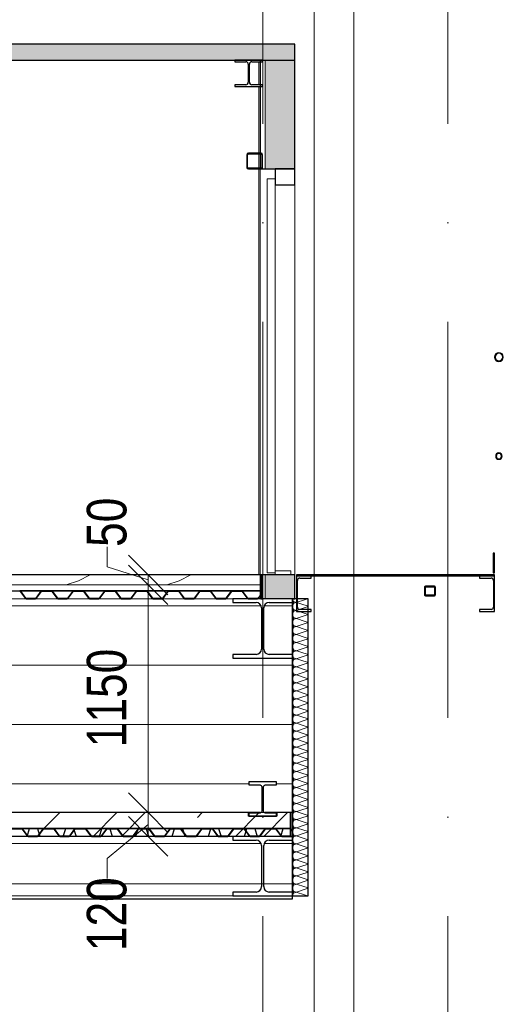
# Model space of a CAD drawing. Header units: millimetres. Extents: x 157133 to 260102, y -21587 to 34582.
# Tile 63 of 65: x 226511 to 228951, y 5832 to 10804. Entities that reach past the tile are written whole.
import ezdxf

# ---------------------------------------------------------------- set-up
doc = ezdxf.new("R2010")
doc.units = ezdxf.units.MM
for name, pattern in [('Osa', [2000, 1000, -500, 0, -500]), ('Čerchovaná 20mm', [3000, 2000, -500, 0, -500]), ('Čerchovaná 3mm', [500, 300, -100, 0, -100])]:
    doc.linetypes.add(name, pattern=pattern)
for name, color, linetype, lineweight in [('CA_DVERE25', 7, 'Continuous', 9), ('CA_DVERE_NEVHRA1', 3, 'Čerchovaná 3mm', 13), ('CA_KOTY', 3, 'Continuous', 9), ('CA_KOTY-100', 3, 'Continuous', 9), ('CA_OSY', 5, 'Osa', 9), ('CA_PODLAHA', 1, 'Continuous', 25), ('CA_PODLAHA25', 7, 'Continuous', 13), ('CA_POHHRA25', 7, 'Continuous', 13), ('CA_REZY', 1, 'Continuous', 25), ('CA_SRAFY', 9, 'Continuous', 25), ('CA_ZARIZPRED', 8, 'Continuous', 13)]:
    doc.layers.add(name, color=color, linetype=linetype, lineweight=lineweight)
doc.styles.add('Arial_4', font='arial.ttf', dxfattribs={"width": 0.8, "height": 200})
doc.dimstyles.new('HP_Přímá_-_2_mm_Ariel_1-100_vnitřní', dxfattribs={"dimscale": 304.8, "dimtxt": 204.05188, "dimasz": 0.656168, "dimexe": 0, "dimexo": 0.0625, "dimgap": 0.164042, "dimtad": 1, "dimdec": 0, "dimzin": 0, "dimdsep": 46, "dimtxsty": 'Arial_4', "dimblk1": 'OBLIQUE', "dimblk2": 'OBLIQUE', "dimsah": 1, "dimcen": 0.09, "dimazin": 0, "dimtfac": 1, "dimtdec": 4, "dimtix": 1, "dimtmove": 1, "dimatfit": 3, "dimfxl": 0, "dimfxlon": 1, "dimtvp": 1, "dimtolj": 1, "dimtzin": 0, "dimarcsym": 2})
doc.dimstyles.new('HP_Přímá_-_2_mm_Ariel_1-100_vnitřní_1', dxfattribs={"dimscale": 304.8, "dimtxt": 204.05188, "dimasz": 0.656168, "dimexe": 0, "dimexo": 0.0625, "dimgap": 0.164042, "dimtad": 1, "dimdec": 0, "dimzin": 0, "dimdsep": 46, "dimtxsty": 'Arial_4', "dimblk1": 'OBLIQUE', "dimblk2": 'OBLIQUE', "dimsah": 1, "dimcen": 0.09, "dimazin": 0, "dimtfac": 1, "dimtdec": 4, "dimtix": 1, "dimtmove": 0, "dimatfit": 3, "dimfxl": 0, "dimfxlon": 1, "dimtvp": 1, "dimtolj": 1, "dimtzin": 0, "dimarcsym": 2})

# ---------------------------------------------------------------- blocks, each defined once
blk = doc.blocks.new('Kulatý sloup - Průměr 200mm-1736527-Řez 3 - vestavek V7')
at = {"layer": 'CA_POHHRA25'}
for p, q in [((174030, 12835.3), (174030, 8000)), ((174230, 8000), (174230, 12835.3)), ((174030, 7995), (174030, 0)), ((174230, 0), (174230, 7995))]:
    blk.add_line(p, q, dxfattribs=at)
blk = doc.blocks.new('CZ-Dveře_otočné_jednokřídlé_OCZ - CZ-Dveře_otočné_jednokřídlé_900-2445559-Řez 3 - vestavek V7')
at = {"layer": 'CA_DVERE25', "lineweight": 25}
for p, q in [((173832.5, 10050), (173832.5, 9970)), ((173932.5, 10050), (173832.5, 10050)), ((173932.5, 9970), (173932.5, 10050)), ((173832.5, 9970), (173932.5, 9970))]:
    blk.add_line(p, q, dxfattribs=at)
at = {"layer": 'CA_DVERE25'}
for p, q in [((173792.5, 10000), (173792.5, 8010)), ((173832.5, 10000), (173792.5, 10000)), ((173832.5, 8010), (173832.5, 10000)), ((173932.5, 8000), (173932.5, 9970)), ((173792.5, 8010), (173832.5, 8010))]:
    blk.add_line(p, q, dxfattribs=at)
at = {"layer": 'CA_DVERE25', "lineweight": 13}
for p, q in [((173912.5, 8020), (173832.5, 8020)), ((173832.5, 8020), (173832.5, 8000)), ((173912.5, 8000), (173912.5, 8020)), ((173832.5, 8000), (173912.5, 8000))]:
    blk.add_line(p, q, dxfattribs=at)
blk = doc.blocks.new('ocelová kce final - 11542_003_OK-HALA_TaO-2_ET_AciS_2025-05-29_upr_dwg-2597525-Řez 3 - vestavek V7')
at = {"layer": 'CA_REZY'}
for p, q in [((173770, 10600), (173630, 10600)), ((173630, 10600), (173630, 10591.5)), ((173630, 10591.5), (173685.2, 10591.5)), ((173714.8, 10591.5), (173770, 10591.5)), ((173770, 10591.5), (173770, 10600)), ((173697.2, 10579.5), (173697.2, 10487.5)), ((173702.8, 10487.5), (173702.8, 10579.5)), ((173685.2, 10475.5), (173630, 10475.5)), ((173630, 10475.5), (173630, 10467)), ((173630, 10467), (173770, 10467)), ((173770, 10475.5), (173714.8, 10475.5)), ((173770, 10467), (173770, 10475.5)), ((173690, 10122), (173690, 10058)), ((173694, 10058), (173694, 10122)), ((173762, 10130), (173698, 10130)), ((173698, 10126), (173762, 10126)), ((173766, 10122), (173766, 10058)), ((173770, 10058), (173770, 10122)), ((173762, 10054), (173698, 10054)), ((173698, 10050), (173762, 10050)), ((174940, 8110), (174934, 8110)), ((174934, 8110), (174934, 8010)), ((174940, 8010), (174940, 8110)), ((174934, 8010), (174940, 8010)), ((173760, 8000), (161780, 8000)), ((173760, 7919), (173760, 8000)), ((173770, 8000), (173760, 8000)), ((173760, 8000), (173760, 7880)), ((173770, 7880), (173770, 8000)), ((173940, 8000), (173940, 7995)), ((174940, 8000), (173940, 8000)), ((174015, 7995), (173940, 7995)), ((173940, 7995), (173940, 7815)), ((173940, 7995), (174940, 7995)), ((173945.5, 7837.5), (173945.5, 7972.5)), ((173957.5, 7984.5), (174015, 7984.5)), ((174015, 7984.5), (174015, 7995)), ((174940, 7995), (174865, 7995)), ((174865, 7995), (174865, 7984.5)), ((174865, 7984.5), (174922.5, 7984.5)), ((174934.5, 7972.5), (174934.5, 7837.5)), ((174940, 7995), (174940, 8000)), ((174940, 7815), (174940, 7995)), ((161780, 7919), (173760, 7919)), ((172656.1, 7919), (172543.9, 7919)), ((172546.2, 7916.7), (172572.9, 7881.6)), ((172547.1, 7917.4), (172573.8, 7882.3)), ((172573.8, 7882.3), (172547.1, 7917.4)), ((172626.2, 7882.3), (172652.9, 7917.4)), ((172652.9, 7917.4), (172626.2, 7882.3)), ((172627.1, 7881.6), (172653.8, 7916.7)), ((172703.8, 7919), (172656.2, 7919)), ((172656.2, 7917.9), (172703.8, 7917.9)), ((172816.1, 7919), (172703.9, 7919)), ((172706.2, 7916.7), (172732.9, 7881.6)), ((172707.1, 7917.4), (172733.8, 7882.3)), ((172733.8, 7882.3), (172707.1, 7917.4)), ((172786.2, 7882.3), (172812.9, 7917.4)), ((172812.9, 7917.4), (172786.2, 7882.3)), ((172787.1, 7881.6), (172813.8, 7916.7)), ((172863.8, 7919), (172816.2, 7919)), ((172816.2, 7917.9), (172863.8, 7917.9)), ((172976.1, 7919), (172863.9, 7919)), ((172866.2, 7916.7), (172892.9, 7881.6)), ((172867.1, 7917.4), (172893.8, 7882.3)), ((172893.8, 7882.3), (172867.1, 7917.4)), ((172946.2, 7882.3), (172972.9, 7917.4)), ((172972.9, 7917.4), (172946.2, 7882.3)), ((172947.1, 7881.6), (172973.8, 7916.7)), ((173023.8, 7919), (172976.2, 7919)), ((172976.2, 7917.9), (173023.8, 7917.9)), ((173136.1, 7919), (173023.9, 7919)), ((173026.2, 7916.7), (173052.9, 7881.6)), ((173027.1, 7917.4), (173053.8, 7882.3)), ((173053.8, 7882.3), (173027.1, 7917.4)), ((173106.2, 7882.3), (173132.9, 7917.4)), ((173132.9, 7917.4), (173106.2, 7882.3)), ((173107.1, 7881.6), (173133.8, 7916.7)), ((173183.8, 7919), (173136.2, 7919)), ((173136.2, 7917.9), (173183.8, 7917.9)), ((173296.1, 7919), (173183.9, 7919)), ((173186.2, 7916.7), (173212.9, 7881.6)), ((173187.1, 7917.4), (173213.8, 7882.3)), ((173213.8, 7882.3), (173187.1, 7917.4)), ((173266.2, 7882.3), (173292.9, 7917.4)), ((173292.9, 7917.4), (173266.2, 7882.3)), ((173267.1, 7881.6), (173293.8, 7916.7)), ((173340, 7919), (173296.2, 7919)), ((173296.2, 7917.9), (173340, 7917.9)), ((173343.8, 7919), (173300, 7919)), ((173300, 7919), (173300, 7917.9)), ((173300, 7917.9), (173343.8, 7917.9)), ((173340, 7917.9), (173340, 7919)), ((173456.1, 7919), (173343.9, 7919)), ((173346.2, 7916.7), (173372.9, 7881.6)), ((173347.1, 7917.4), (173373.8, 7882.3)), ((173373.8, 7882.3), (173347.1, 7917.4)), ((173426.2, 7882.3), (173452.9, 7917.4)), ((173452.9, 7917.4), (173426.2, 7882.3)), ((173427.1, 7881.6), (173453.8, 7916.7)), ((173503.8, 7919), (173456.2, 7919)), ((173456.2, 7917.9), (173503.8, 7917.9)), ((173616.1, 7919), (173503.9, 7919)), ((173506.2, 7916.7), (173532.9, 7881.6)), ((173507.1, 7917.4), (173533.8, 7882.3)), ((173533.8, 7882.3), (173507.1, 7917.4)), ((173586.2, 7882.3), (173612.9, 7917.4)), ((173612.9, 7917.4), (173586.2, 7882.3)), ((173587.1, 7881.6), (173613.8, 7916.7)), ((173663.8, 7919), (173616.2, 7919)), ((173616.2, 7917.9), (173663.8, 7917.9)), ((173760, 7919), (173663.9, 7919)), ((173666.2, 7916.7), (173692.9, 7881.6)), ((173667.1, 7917.4), (173693.8, 7882.3)), ((173693.8, 7882.3), (173667.1, 7917.4)), ((173760, 7900.4), (173760, 7919)), ((174586.7, 7936), (174586.7, 7902)), ((174591.1, 7902), (174591.1, 7936)), ((174633.2, 7944), (174595.5, 7944)), ((174595.5, 7940), (174633.2, 7940)), ((174637.6, 7936), (174637.6, 7902)), ((174642.1, 7902), (174642.1, 7936)), ((172576.2, 7881.1), (172623.8, 7881.1)), ((172623.8, 7881.1), (172576.2, 7881.1)), ((172576.2, 7880), (172623.8, 7880)), ((172736.2, 7881.1), (172783.8, 7881.1)), ((172783.8, 7881.1), (172736.2, 7881.1)), ((172736.2, 7880), (172783.8, 7880)), ((172896.2, 7881.1), (172943.8, 7881.1)), ((172943.8, 7881.1), (172896.2, 7881.1)), ((172896.2, 7880), (172943.8, 7880)), ((173056.2, 7881.1), (173103.8, 7881.1)), ((173103.8, 7881.1), (173056.2, 7881.1)), ((173056.2, 7880), (173103.8, 7880)), ((173216.2, 7881.1), (173263.8, 7881.1)), ((173263.8, 7881.1), (173216.2, 7881.1)), ((173216.2, 7880), (173263.8, 7880)), ((173376.2, 7881.1), (173423.8, 7881.1)), ((173423.8, 7881.1), (173376.2, 7881.1)), ((173376.2, 7880), (173423.8, 7880)), ((173536.2, 7881.1), (173583.8, 7881.1)), ((173583.8, 7881.1), (173536.2, 7881.1)), ((173536.2, 7880), (173583.8, 7880)), ((173920, 7880), (173620, 7880)), ((173620, 7880), (173620, 7861)), ((173620, 7861), (173737.5, 7861)), ((173696.2, 7881.1), (173743.8, 7881.1)), ((173743.8, 7881.1), (173696.2, 7881.1)), ((173696.2, 7880), (173743.8, 7880)), ((173746.2, 7882.3), (173760, 7900.4)), ((173760, 7900.4), (173746.2, 7882.3)), ((173747.1, 7881.6), (173760, 7898.6)), ((173760, 7898.6), (173760, 7900.4)), ((173760, 7880), (173770, 7880)), ((173802.5, 7861), (173920, 7861)), ((173920, 7861), (173920, 7880)), ((174633.2, 7898), (174595.5, 7898)), ((174595.5, 7894), (174633.2, 7894)), ((173764.5, 7834), (173764.5, 7626)), ((173775.5, 7626), (173775.5, 7834)), ((173940, 7815), (174015, 7815)), ((174015, 7825.5), (173957.5, 7825.5)), ((174015, 7815), (174015, 7825.5)), ((174922.5, 7825.5), (174865, 7825.5)), ((174865, 7825.5), (174865, 7815)), ((174865, 7815), (174940, 7815)), ((173737.5, 7599), (173620, 7599)), ((173620, 7599), (173620, 7580)), ((173620, 7580), (173920, 7580)), ((173920, 7599), (173802.5, 7599)), ((173920, 7580), (173920, 7599)), ((173840, 6954.5), (173700, 6954.5)), ((173700, 6954.5), (173700, 6939.7)), ((173700, 6939.7), (173754.5, 6939.7)), ((173766.5, 6925), (173766.5, 6811.9)), ((173773.5, 6811.9), (173773.5, 6925)), ((173785.5, 6939.7), (173840, 6939.7)), ((173840, 6939.7), (173840, 6954.5)), ((173759.7, 6800), (167780.3, 6800)), ((173699, 6781.2), (173699, 6798.4)), ((173699, 6798.4), (173754.5, 6798.4)), ((173841, 6781.2), (173699, 6781.2)), ((173754.5, 6797.2), (173700, 6797.2)), ((173700, 6797.2), (173700, 6782.4)), ((173700, 6782.4), (173840, 6782.4)), ((173910, 6800), (173780.3, 6800)), ((173785.5, 6798.4), (173841, 6798.4)), ((173840, 6797.2), (173785.5, 6797.2)), ((173840, 6782.4), (173840, 6797.2)), ((173841, 6798.4), (173841, 6781.2)), ((173910, 6800), (173910, 6680)), ((173920, 6800), (173910, 6800)), ((173910, 6719), (173910, 6800)), ((173920, 6680), (173920, 6800)), ((161630, 6719), (173910, 6719)), ((172553.8, 6719), (172506.2, 6719)), ((172506.2, 6717.9), (172553.8, 6717.9)), ((172666.1, 6719), (172553.9, 6719)), ((172556.2, 6716.7), (172582.9, 6681.6)), ((172557.1, 6717.4), (172583.8, 6682.3)), ((172583.8, 6682.3), (172557.1, 6717.4)), ((172636.2, 6682.3), (172662.9, 6717.4)), ((172662.9, 6717.4), (172636.2, 6682.3)), ((172637.1, 6681.6), (172663.8, 6716.7)), ((172713.8, 6719), (172666.2, 6719)), ((172666.2, 6717.9), (172713.8, 6717.9)), ((172826.1, 6719), (172713.9, 6719)), ((172716.2, 6716.7), (172742.9, 6681.6)), ((172717.1, 6717.4), (172743.8, 6682.3)), ((172743.8, 6682.3), (172717.1, 6717.4)), ((172796.2, 6682.3), (172822.9, 6717.4)), ((172822.9, 6717.4), (172796.2, 6682.3)), ((172797.1, 6681.6), (172823.8, 6716.7)), ((172873.8, 6719), (172826.2, 6719)), ((172826.2, 6717.9), (172873.8, 6717.9)), ((172986.1, 6719), (172873.9, 6719)), ((172876.2, 6716.7), (172902.9, 6681.6)), ((172877.1, 6717.4), (172903.8, 6682.3)), ((172903.8, 6682.3), (172877.1, 6717.4)), ((172956.2, 6682.3), (172982.9, 6717.4)), ((172982.9, 6717.4), (172956.2, 6682.3)), ((172957.1, 6681.6), (172983.8, 6716.7)), ((173033.8, 6719), (172986.2, 6719)), ((172986.2, 6717.9), (173033.8, 6717.9)), ((173146.1, 6719), (173033.9, 6719)), ((173036.2, 6716.7), (173062.9, 6681.6)), ((173037.1, 6717.4), (173063.8, 6682.3)), ((173063.8, 6682.3), (173037.1, 6717.4)), ((173116.2, 6682.3), (173142.9, 6717.4)), ((173142.9, 6717.4), (173116.2, 6682.3)), ((173117.1, 6681.6), (173143.8, 6716.7)), ((173190, 6719), (173146.2, 6719)), ((173146.2, 6717.9), (173190, 6717.9)), ((173193.8, 6719), (173150, 6719)), ((173150, 6719), (173150, 6717.9)), ((173150, 6717.9), (173193.8, 6717.9)), ((173190, 6717.9), (173190, 6719)), ((173306.1, 6719), (173193.9, 6719)), ((173196.2, 6716.7), (173222.9, 6681.6)), ((173197.1, 6717.4), (173223.8, 6682.3)), ((173223.8, 6682.3), (173197.1, 6717.4)), ((173276.2, 6682.3), (173302.9, 6717.4)), ((173302.9, 6717.4), (173276.2, 6682.3)), ((173277.1, 6681.6), (173303.8, 6716.7)), ((173353.8, 6719), (173306.2, 6719)), ((173306.2, 6717.9), (173353.8, 6717.9)), ((173466.1, 6719), (173353.9, 6719)), ((173356.2, 6716.7), (173382.9, 6681.6)), ((173357.1, 6717.4), (173383.8, 6682.3)), ((173383.8, 6682.3), (173357.1, 6717.4)), ((173436.2, 6682.3), (173462.9, 6717.4)), ((173462.9, 6717.4), (173436.2, 6682.3)), ((173437.1, 6681.6), (173463.8, 6716.7)), ((173513.8, 6719), (173466.2, 6719)), ((173466.2, 6717.9), (173513.8, 6717.9)), ((173626.1, 6719), (173513.9, 6719)), ((173516.2, 6716.7), (173542.9, 6681.6)), ((173517.1, 6717.4), (173543.8, 6682.3)), ((173543.8, 6682.3), (173517.1, 6717.4)), ((173596.2, 6682.3), (173622.9, 6717.4)), ((173622.9, 6717.4), (173596.2, 6682.3)), ((173597.1, 6681.6), (173623.8, 6716.7)), ((173673.8, 6719), (173626.2, 6719)), ((173626.2, 6717.9), (173673.8, 6717.9)), ((173786.1, 6719), (173673.9, 6719)), ((173676.2, 6716.7), (173702.9, 6681.6)), ((173677.1, 6717.4), (173703.8, 6682.3)), ((173703.8, 6682.3), (173677.1, 6717.4)), ((173756.2, 6682.3), (173782.9, 6717.4)), ((173782.9, 6717.4), (173756.2, 6682.3)), ((173757.1, 6681.6), (173783.8, 6716.7)), ((173833.8, 6719), (173786.2, 6719)), ((173786.2, 6717.9), (173833.8, 6717.9)), ((173910, 6719), (173833.9, 6719)), ((173836.2, 6716.7), (173862.9, 6681.6)), ((173837.1, 6717.4), (173863.8, 6682.3)), ((173863.8, 6682.3), (173837.1, 6717.4)), ((173910, 6681.1), (173910, 6719)), ((172586.2, 6681.1), (172633.8, 6681.1)), ((172633.8, 6681.1), (172586.2, 6681.1)), ((172586.2, 6680), (172633.8, 6680)), ((172746.2, 6681.1), (172793.8, 6681.1)), ((172793.8, 6681.1), (172746.2, 6681.1)), ((172746.2, 6680), (172793.8, 6680)), ((172906.2, 6681.1), (172953.8, 6681.1)), ((172953.8, 6681.1), (172906.2, 6681.1)), ((172906.2, 6680), (172953.8, 6680)), ((173066.2, 6681.1), (173113.8, 6681.1)), ((173113.8, 6681.1), (173066.2, 6681.1)), ((173066.2, 6680), (173113.8, 6680)), ((173226.2, 6681.1), (173273.8, 6681.1)), ((173273.8, 6681.1), (173226.2, 6681.1)), ((173226.2, 6680), (173273.8, 6680)), ((173386.2, 6681.1), (173433.8, 6681.1)), ((173433.8, 6681.1), (173386.2, 6681.1)), ((173386.2, 6680), (173433.8, 6680)), ((173546.2, 6681.1), (173593.8, 6681.1)), ((173593.8, 6681.1), (173546.2, 6681.1)), ((173546.2, 6680), (173593.8, 6680)), ((173920, 6680), (173620, 6680)), ((173620, 6680), (173620, 6661)), ((173706.2, 6681.1), (173753.8, 6681.1)), ((173753.8, 6681.1), (173706.2, 6681.1)), ((173706.2, 6680), (173753.8, 6680)), ((173866.2, 6681.1), (173910, 6681.1)), ((173910, 6681.1), (173866.2, 6681.1)), ((173866.2, 6680), (173910, 6680)), ((173910, 6680), (173910, 6681.1)), ((173910, 6680), (173920, 6680)), ((173920, 6661), (173920, 6680)), ((173620, 6661), (173737.5, 6661)), ((173764.5, 6634), (173764.5, 6426)), ((173775.5, 6426), (173775.5, 6634)), ((173802.5, 6661), (173920, 6661)), ((173620, 6399), (173620, 6380)), ((173737.5, 6399), (173620, 6399)), ((173620, 6380), (173920, 6380)), ((173920, 6399), (173802.5, 6399)), ((173920, 6380), (173920, 6399))]:
    blk.add_line(p, q, dxfattribs=at)
at = {"layer": 'CA_REZY', "flags": 128}
for points in [[(174595.5, 7944), (174593.6, 7943.8), (174591.7, 7943.2), (174590, 7942.3), (174588.6, 7941), (174587.6, 7939.5), (174586.9, 7937.8), (174586.7, 7936)], [(174591.1, 7936), (174591.2, 7936.9), (174591.5, 7937.7), (174592.1, 7938.5), (174592.8, 7939.1), (174593.6, 7939.6), (174594.6, 7939.9), (174595.5, 7940)], [(174642.1, 7936), (174641.8, 7937.8), (174641.2, 7939.5), (174640.1, 7941), (174638.7, 7942.3), (174637, 7943.2), (174635.2, 7943.8), (174633.2, 7944)], [(174633.2, 7940), (174634.2, 7939.9), (174635.1, 7939.6), (174636, 7939.1), (174636.7, 7938.5), (174637.2, 7937.7), (174637.5, 7936.9), (174637.6, 7936)], [(174586.7, 7902), (174586.9, 7900.2), (174587.6, 7898.5), (174588.6, 7897), (174590, 7895.7), (174591.7, 7894.8), (174593.6, 7894.2), (174595.5, 7894)], [(174595.5, 7898), (174594.6, 7898.1), (174593.6, 7898.4), (174592.8, 7898.9), (174592.1, 7899.5), (174591.5, 7900.3), (174591.2, 7901.1), (174591.1, 7902)], [(174637.6, 7902), (174637.5, 7901.1), (174637.2, 7900.3), (174636.7, 7899.5), (174636, 7898.9), (174635.1, 7898.4), (174634.2, 7898.1), (174633.2, 7898)], [(174633.2, 7894), (174635.2, 7894.2), (174637, 7894.8), (174638.7, 7895.7), (174640.1, 7897), (174641.2, 7898.5), (174641.8, 7900.2), (174642.1, 7902)], [(173754.5, 6939.7), (173757.2, 6939.4), (173759.7, 6938.3), (173762, 6936.5), (173763.9, 6934.2), (173765.3, 6931.4), (173766.2, 6928.3), (173766.5, 6925)], [(173773.5, 6925), (173773.8, 6928.3), (173774.7, 6931.4), (173776.1, 6934.2), (173778, 6936.5), (173780.3, 6938.3), (173782.8, 6939.4), (173785.5, 6939.7)], [(173766.5, 6811.9), (173766.2, 6808.6), (173765.3, 6805.5), (173763.9, 6802.7), (173762, 6800.4), (173759.7, 6798.6), (173757.2, 6797.5), (173754.5, 6797.2)], [(173785.5, 6797.2), (173782.8, 6797.5), (173780.3, 6798.6), (173778, 6800.4), (173776.1, 6802.7), (173774.7, 6805.5), (173773.8, 6808.6), (173773.5, 6811.9)], [(173754.5, 6798.4), (173756.3, 6798.6), (173758, 6799.1), (173759.7, 6800)], [(173780.3, 6800), (173782, 6799.1), (173783.7, 6798.6), (173785.5, 6798.4)]]:
    blk.add_lwpolyline(points, dxfattribs=at)
at = {"layer": 'CA_REZY'}
for centre, radius, start, end in [((173685.2, 10579.5), 12, 0, 90), ((173714.8, 10579.5), 12, 90, 180), ((173685.2, 10487.5), 12, 270, 0), ((173714.8, 10487.5), 12, 180, 270), ((173698, 10122), 8, 90, 180), ((173698, 10122), 4, 90, 180), ((173762, 10122), 8, 0, 90), ((173762, 10122), 4, 0, 90), ((173698, 10058), 8, 180, 270), ((173698, 10058), 4, 180, 270), ((173762, 10058), 4, 270, 0), ((173762, 10058), 8, 270, 0), ((174962.3, 9100), 22.2, 90, 270), ((174962.3, 9100), 19.4, 90, 270), ((174962.3, 9100), 22.2, 270, 90), ((174962.3, 9100), 19.3, 270, 90), ((174962.3, 8600), 16, 0, 180), ((174962.3, 8600), 14, 0, 180), ((174962.3, 8600), 16, 180, 0), ((174962.3, 8600), 14, 180, 0), ((173957.5, 7972.5), 12, 90, 180), ((174922.5, 7972.5), 12, 0, 90), ((172543.8, 7915), 4.04, 36.3452, 90), ((172543.8, 7915), 2.96, 36.1815, 90), ((172543.8, 7915), 4.04, 36.3453, 88.7247), ((172656.3, 7914.8), 4.18, 91.5924, 142.6726), ((172656.2, 7915), 4.04, 90, 143.6548), ((172656.2, 7915), 2.96, 90, 143.8185), ((172703.8, 7915), 4.04, 36.3452, 90), ((172703.8, 7915), 2.96, 36.1815, 90), ((172703.8, 7915), 4.04, 36.3453, 88.7247), ((172816.3, 7914.8), 4.18, 91.5924, 142.6726), ((172816.2, 7915), 4.04, 90, 143.6548), ((172816.2, 7915), 2.96, 90, 143.8185), ((172863.8, 7915), 4.04, 36.3452, 90), ((172863.8, 7915), 2.96, 36.1815, 90), ((172863.8, 7915), 4.04, 36.3453, 88.7247), ((172976.3, 7914.8), 4.18, 91.5924, 142.6726), ((172976.2, 7915), 4.04, 90, 143.6548), ((172976.2, 7915), 2.96, 90, 143.8185), ((173023.8, 7915), 4.04, 36.3452, 90), ((173023.8, 7915), 2.96, 36.1815, 90), ((173023.8, 7915), 4.04, 36.3453, 88.7247), ((173136.3, 7914.8), 4.18, 91.5924, 142.6726), ((173136.2, 7915), 4.04, 90, 143.6548), ((173136.2, 7915), 2.96, 90, 143.8185), ((173183.8, 7915), 4.04, 36.3452, 90), ((173183.8, 7915), 2.96, 36.1815, 90), ((173183.8, 7915), 4.04, 36.3453, 88.7247), ((173296.3, 7914.8), 4.18, 91.5924, 142.6726), ((173296.2, 7915), 4.04, 90, 143.6548), ((173296.2, 7915), 2.96, 90, 143.8185), ((173343.8, 7915), 4.04, 36.3452, 90), ((173343.8, 7915), 2.96, 36.1815, 90), ((173343.8, 7915), 4.04, 36.3453, 88.7247), ((173456.3, 7914.8), 4.18, 91.5924, 142.6726), ((173456.2, 7915), 4.04, 90, 143.6548), ((173456.2, 7915), 2.96, 90, 143.8185), ((173503.8, 7915), 4.04, 36.3452, 90), ((173503.8, 7915), 2.96, 36.1815, 90), ((173503.8, 7915), 4.04, 36.3453, 88.7247), ((173616.3, 7914.8), 4.18, 91.5924, 142.6726), ((173616.2, 7915), 4.04, 90, 143.6548), ((173616.2, 7915), 2.96, 90, 143.8185), ((173663.8, 7915), 4.04, 36.3452, 90), ((173663.8, 7915), 2.96, 36.1815, 90), ((173663.8, 7915), 4.04, 36.3453, 88.7247), ((172576.2, 7884), 4.04, 216.3452, 270), ((172576.3, 7884.2), 3.09, 217.3274, 268.8539), ((172576.2, 7884), 2.96, 216.1815, 270), ((172623.8, 7884), 2.96, 270, 323.8187), ((172623.8, 7884), 2.96, 270, 323.8185), ((172623.8, 7884), 4.04, 270, 323.6548), ((172736.2, 7884), 4.04, 216.3452, 270), ((172736.3, 7884.2), 3.09, 217.3274, 268.8539), ((172736.2, 7884), 2.96, 216.1815, 270), ((172783.8, 7884), 2.96, 270, 323.8187), ((172783.8, 7884), 2.96, 270, 323.8185), ((172783.8, 7884), 4.04, 270, 323.6548), ((172896.2, 7884), 4.04, 216.3452, 270), ((172896.3, 7884.2), 3.09, 217.3274, 268.8539), ((172896.2, 7884), 2.96, 216.1815, 270), ((172943.8, 7884), 2.96, 270, 323.8187), ((172943.8, 7884), 2.96, 270, 323.8185), ((172943.8, 7884), 4.04, 270, 323.6548), ((173056.2, 7884), 4.04, 216.3452, 270), ((173056.3, 7884.2), 3.09, 217.3274, 268.8539), ((173056.2, 7884), 2.96, 216.1815, 270), ((173103.8, 7884), 2.96, 270, 323.8187), ((173103.8, 7884), 2.96, 270, 323.8185), ((173103.8, 7884), 4.04, 270, 323.6548), ((173216.2, 7884), 4.04, 216.3452, 270), ((173216.3, 7884.2), 3.09, 217.3274, 268.8539), ((173216.2, 7884), 2.96, 216.1815, 270), ((173263.8, 7884), 2.96, 270, 323.8187), ((173263.8, 7884), 2.96, 270, 323.8185), ((173263.8, 7884), 4.04, 270, 323.6548), ((173376.2, 7884), 4.04, 216.3452, 270), ((173376.3, 7884.2), 3.09, 217.3274, 268.8539), ((173376.2, 7884), 2.96, 216.1815, 270), ((173423.8, 7884), 2.96, 270, 323.8187), ((173423.8, 7884), 2.96, 270, 323.8185), ((173423.8, 7884), 4.04, 270, 323.6548), ((173536.2, 7884), 4.04, 216.3452, 270), ((173536.3, 7884.2), 3.09, 217.3274, 268.8539), ((173536.2, 7884), 2.96, 216.1815, 270), ((173583.8, 7884), 2.96, 270, 323.8187), ((173583.8, 7884), 2.96, 270, 323.8185), ((173583.8, 7884), 4.04, 270, 323.6548), ((173696.2, 7884), 4.04, 216.3452, 270), ((173696.3, 7884.2), 3.09, 217.3274, 268.8539), ((173696.2, 7884), 2.96, 216.1815, 270), ((173737.5, 7834), 27, 0, 90), ((173743.8, 7884), 2.96, 270, 323.8187), ((173743.8, 7884), 2.96, 270, 323.8185), ((173743.8, 7884), 4.04, 270, 323.6548), ((173802.5, 7834), 27, 90, 180), ((173957.5, 7837.5), 12, 180, 270), ((174922.5, 7837.5), 12, 270, 0), ((173737.5, 7626), 27, 270, 0), ((173802.5, 7626), 27, 180, 270), ((172553.8, 6715), 4.04, 36.3452, 90), ((172553.8, 6715), 2.96, 36.1815, 90), ((172553.8, 6715), 4.04, 36.3453, 88.7247), ((172666.3, 6714.8), 4.18, 91.5924, 142.6726), ((172666.2, 6715), 4.04, 90, 143.6548), ((172666.2, 6715), 2.96, 90, 143.8185), ((172713.8, 6715), 4.04, 36.3452, 90), ((172713.8, 6715), 2.96, 36.1815, 90), ((172713.8, 6715), 4.04, 36.3453, 88.7247), ((172826.3, 6714.8), 4.18, 91.5924, 142.6726), ((172826.2, 6715), 4.04, 90, 143.6548), ((172826.2, 6715), 2.96, 90, 143.8185), ((172873.8, 6715), 4.04, 36.3452, 90), ((172873.8, 6715), 2.96, 36.1815, 90), ((172873.8, 6715), 4.04, 36.3453, 88.7247), ((172986.3, 6714.8), 4.18, 91.5924, 142.6726), ((172986.2, 6715), 4.04, 90, 143.6548), ((172986.2, 6715), 2.96, 90, 143.8185), ((173033.8, 6715), 4.04, 36.3452, 90), ((173033.8, 6715), 2.96, 36.1815, 90), ((173033.8, 6715), 4.04, 36.3453, 88.7247), ((173146.3, 6714.8), 4.18, 91.5924, 142.6726), ((173146.2, 6715), 4.04, 90, 143.6548), ((173146.2, 6715), 2.96, 90, 143.8185), ((173193.8, 6715), 4.04, 36.3452, 90), ((173193.8, 6715), 2.96, 36.1815, 90), ((173193.8, 6715), 4.04, 36.3453, 88.7247), ((173306.3, 6714.8), 4.18, 91.5924, 142.6726), ((173306.2, 6715), 4.04, 90, 143.6548), ((173306.2, 6715), 2.96, 90, 143.8185), ((173353.8, 6715), 4.04, 36.3452, 90), ((173353.8, 6715), 2.96, 36.1815, 90), ((173353.8, 6715), 4.04, 36.3453, 88.7247), ((173466.3, 6714.8), 4.18, 91.5924, 142.6726), ((173466.2, 6715), 4.04, 90, 143.6548), ((173466.2, 6715), 2.96, 90, 143.8185), ((173513.8, 6715), 4.04, 36.3452, 90), ((173513.8, 6715), 2.96, 36.1815, 90), ((173513.8, 6715), 4.04, 36.3453, 88.7247), ((173626.3, 6714.8), 4.18, 91.5924, 142.6726), ((173626.2, 6715), 4.04, 90, 143.6548), ((173626.2, 6715), 2.96, 90, 143.8185), ((173673.8, 6715), 4.04, 36.3452, 90), ((173673.8, 6715), 2.96, 36.1815, 90), ((173673.8, 6715), 4.04, 36.3453, 88.7247), ((173786.3, 6714.8), 4.18, 91.5924, 142.6726), ((173786.2, 6715), 4.04, 90, 143.6548), ((173786.2, 6715), 2.96, 90, 143.8185), ((173833.8, 6715), 4.04, 36.3452, 90), ((173833.8, 6715), 2.96, 36.1815, 90), ((173833.8, 6715), 4.04, 36.3453, 88.7247), ((172586.2, 6684), 4.04, 216.3452, 270), ((172586.3, 6684.2), 3.09, 217.3274, 268.8539), ((172586.2, 6684), 2.96, 216.1815, 270), ((172633.8, 6684), 2.96, 270, 323.8187), ((172633.8, 6684), 2.96, 270, 323.8185), ((172633.8, 6684), 4.04, 270, 323.6548), ((172746.2, 6684), 4.04, 216.3452, 270), ((172746.3, 6684.2), 3.09, 217.3274, 268.8539), ((172746.2, 6684), 2.96, 216.1815, 270), ((172793.8, 6684), 2.96, 270, 323.8187), ((172793.8, 6684), 2.96, 270, 323.8185), ((172793.8, 6684), 4.04, 270, 323.6548), ((172906.2, 6684), 4.04, 216.3452, 270), ((172906.3, 6684.2), 3.09, 217.3274, 268.8539), ((172906.2, 6684), 2.96, 216.1815, 270), ((172953.8, 6684), 2.96, 270, 323.8187), ((172953.8, 6684), 2.96, 270, 323.8185), ((172953.8, 6684), 4.04, 270, 323.6548), ((173066.2, 6684), 4.04, 216.3452, 270), ((173066.3, 6684.2), 3.09, 217.3274, 268.8539), ((173066.2, 6684), 2.96, 216.1815, 270), ((173113.8, 6684), 2.96, 270, 323.8187), ((173113.8, 6684), 2.96, 270, 323.8185), ((173113.8, 6684), 4.04, 270, 323.6548), ((173226.2, 6684), 4.04, 216.3452, 270), ((173226.3, 6684.2), 3.09, 217.3274, 268.8539), ((173226.2, 6684), 2.96, 216.1815, 270), ((173273.8, 6684), 2.96, 270, 323.8187), ((173273.8, 6684), 2.96, 270, 323.8185), ((173273.8, 6684), 4.04, 270, 323.6548), ((173386.2, 6684), 4.04, 216.3452, 270), ((173386.3, 6684.2), 3.09, 217.3274, 268.8539), ((173386.2, 6684), 2.96, 216.1815, 270), ((173433.8, 6684), 2.96, 270, 323.8187), ((173433.8, 6684), 2.96, 270, 323.8185), ((173433.8, 6684), 4.04, 270, 323.6548), ((173546.2, 6684), 4.04, 216.3452, 270), ((173546.3, 6684.2), 3.09, 217.3274, 268.8539), ((173546.2, 6684), 2.96, 216.1815, 270), ((173593.8, 6684), 2.96, 270, 323.8187), ((173593.8, 6684), 2.96, 270, 323.8185), ((173593.8, 6684), 4.04, 270, 323.6548), ((173706.2, 6684), 4.04, 216.3452, 270), ((173706.3, 6684.2), 3.09, 217.3274, 268.8539), ((173706.2, 6684), 2.96, 216.1815, 270), ((173753.8, 6684), 2.96, 270, 323.8187), ((173753.8, 6684), 2.96, 270, 323.8185), ((173753.8, 6684), 4.04, 270, 323.6548), ((173866.2, 6684), 4.04, 216.3452, 270), ((173866.3, 6684.2), 3.09, 217.3274, 268.8539), ((173866.2, 6684), 2.96, 216.1815, 270), ((173737.5, 6634), 27, 0, 90), ((173802.5, 6634), 27, 90, 180), ((173737.5, 6426), 27, 270, 0), ((173802.5, 6426), 27, 180, 270)]:
    blk.add_arc(centre, radius, start, end, dxfattribs=at)
blk = doc.blocks.new('ocelová kce final - ocelová kce final-2597615-Řez 3 - vestavek V7')
blk.add_blockref('ocelová kce final - 11542_003_OK-HALA_TaO-2_ET_AciS_2025-05-29_upr_dwg-2597525-Řez 3 - vestavek V7', (0, 0))
blk = doc.blocks.new('DIMBLOCK67-Řez 3 - vestavek V7')
at = {"layer": 'CA_KOTY-100'}
for p, q in [((226952, 8141.6), (226952, 8041.6)), ((227159, 8000), (227059, 8100)), ((226952, 8041.6), (227159, 7975)), ((227159, 7950), (227059, 8050)), ((227159, 8000), (227159, 7950)), ((227159, 8000), (227259, 7900)), ((227159, 8000), (227159, 8000)), ((227159, 8000), (227159, 8000)), ((227159, 7950), (227259, 7850)), ((227159, 7950), (227159, 7950)), ((227159, 7950), (227159, 7950))]:
    blk.add_line(p, q, dxfattribs=at)
at = {"layer": 'CA_KOTY-100', "color": 0, "insert": (226849.3, 8141.6), "char_height": 200, "width": 293.835, "attachment_point": 1, "rotation": 90, "line_spacing_factor": 0.941778, "style": 'Arial_4'}
blk.add_mtext('50', dxfattribs=at)
blk = doc.blocks.new('_Oblique')
at = {"color": 0, "linetype": 'ByBlock', "lineweight": -2}
blk.add_line((-0.5, -0.5), (0.5, 0.5), dxfattribs=at)
blk = doc.blocks.new('DIMBLOCK68-Řez 3 - vestavek V7')
at = {"layer": 'CA_KOTY-100'}
for p, q in [((227159, 7950), (227059, 8050)), ((227159, 7950), (227159, 6800)), ((227159, 7950), (227259, 7850)), ((227159, 7950), (227159, 7950)), ((227159, 7950), (227159, 7950)), ((227159, 6800), (227059, 6900)), ((227159, 6800), (227259, 6700)), ((227159, 6800), (227159, 6800)), ((227159, 6800), (227159, 6800))]:
    blk.add_line(p, q, dxfattribs=at)
at = {"layer": 'CA_KOTY-100', "color": 0, "insert": (226849.3, 7130.1), "char_height": 200, "width": 587.669, "attachment_point": 1, "rotation": 90, "line_spacing_factor": 0.941778, "style": 'Arial_4'}
blk.add_mtext('1150', dxfattribs=at)
blk = doc.blocks.new('DIMBLOCK69-Řez 3 - vestavek V7')
at = {"layer": 'CA_KOTY-100'}
for p, q in [((227159, 6800), (227059, 6900)), ((227159, 6680), (227059, 6780)), ((227159, 6800), (227159, 6680)), ((227159, 6800), (227259, 6700)), ((227159, 6800), (227159, 6800)), ((227159, 6800), (227159, 6800)), ((226952, 6567.6), (227159, 6740)), ((227159, 6680), (227259, 6580)), ((227159, 6680), (227159, 6680)), ((227159, 6680), (227159, 6680)), ((226952, 6467.6), (226952, 6567.6))]:
    blk.add_line(p, q, dxfattribs=at)
at = {"layer": 'CA_KOTY-100', "color": 0, "insert": (226849.3, 6100.4), "char_height": 200, "width": 440.752, "attachment_point": 1, "rotation": 90, "line_spacing_factor": 0.941778, "style": 'Arial_4'}
blk.add_mtext('120', dxfattribs=at)

msp = doc.modelspace()

# ---------------------------------------------------------------- hatches: boundary and pattern name
at = {"layer": 'CA_POHHRA25', "lineweight": 9}
h = msp.add_hatch(dxfattribs=at)
h.set_pattern_fill('FP_38', color=256, style=0, pattern_type=2)
h.set_pattern_definition([(0, (222234.72, 6344.4), (0, 300), [])])
h.paths.add_polyline_path([(223948.2, 6380), (227586.7, 6380), (227586.7, 6399), (227704.2, 6399), (227717.7, 6402.6), (227727.6, 6412.5), (227731.2, 6426), (227731.2, 6634), (227727.6, 6647.5), (227717.7, 6657.4), (227704.2, 6661), (227586.7, 6661), (227586.7, 6680), (227672.9, 6681.1), (227669.7, 6681.6), (227640.5, 6718.5), (227640.5, 6717.9), (227589.7, 6717.4), (227590.5, 6716.7), (227562.9, 6682.3), (227560.5, 6680), (227512.9, 6681.1), (227509.7, 6681.6), (227480.5, 6718.5), (227480.5, 6717.9), (227429.7, 6717.4), (227430.5, 6716.7), (227402.9, 6682.3), (227400.5, 6680), (227352.9, 6681.1), (227349.7, 6681.6), (227320.5, 6718.5), (227320.5, 6717.9), (227269.7, 6717.4), (227270.5, 6716.7), (227242.9, 6682.3), (227236, 6680), (227192.9, 6681.1), (227189.7, 6681.6), (227160.5, 6718.5), (227160.5, 6717.9), (227109.7, 6717.4), (227110.5, 6716.7), (227082.9, 6682.3), (227080.5, 6680), (227032.9, 6681.1), (227029.7, 6681.6), (227000.5, 6718.5), (226999.5, 6717.9), (226949.7, 6717.4), (226950.5, 6716.7), (226922.9, 6682.3), (226920.5, 6680), (226872.9, 6681.1), (226869.7, 6681.6), (226840.5, 6718.5), (226840.5, 6717.9), (226789.7, 6717.4), (226790.5, 6716.7), (226762.9, 6682.3), (226760.5, 6680), (226712.9, 6681.1), (226709.7, 6681.6), (226680.5, 6718.5), (226680.5, 6717.9), (226629.7, 6717.4), (226630.5, 6716.7), (226602.9, 6682.3), (226600.5, 6680), (226552.9, 6681.1), (226549.7, 6681.6), (226520.5, 6718.5), (226520.5, 6717.9), (226469.7, 6717.4), (226470.5, 6716.7), (226442.9, 6682.3), (226440.5, 6680), (226392.9, 6681.1), (226389.7, 6681.6), (226360.5, 6718.5), (226360.5, 6717.9), (226309.7, 6717.4), (226310.5, 6716.7), (226282.9, 6682.3), (226280.5, 6680), (226232.9, 6681.1), (226229.7, 6681.6), (226200.5, 6718.5), (226200.5, 6717.9), (226149.7, 6717.4), (226150.5, 6716.7), (226122.9, 6682.3), (226120.5, 6680), (226072.9, 6681.1), (226069.7, 6681.6), (226040.5, 6718.5), (226040.5, 6717.9), (225989.7, 6717.4), (225990.5, 6716.7), (225962.9, 6682.3), (225960.5, 6680), (225912.9, 6681.1), (225909.7, 6681.6), (225880.5, 6718.5), (225880.5, 6717.9), (225829.7, 6717.4), (225830.5, 6716.7), (225802.9, 6682.3), (225800.5, 6680), (225752.9, 6681.1), (225749.7, 6681.6), (225720.5, 6718.5), (225720.5, 6717.9), (225669.7, 6717.4), (225670.5, 6716.7), (225642.9, 6682.3), (225640.5, 6680), (225592.9, 6681.1), (225589.7, 6681.6), (225560.5, 6718.5), (225560.5, 6717.9), (225509.7, 6717.4), (225510.5, 6716.7), (225482.9, 6682.3), (225480.5, 6680), (225432.9, 6681.1), (225429.7, 6681.6), (225400.5, 6718.5), (225400.5, 6717.9), (225349.7, 6717.4), (225350.5, 6716.7), (225322.9, 6682.3), (225320.5, 6680), (225272.9, 6681.1), (225269.7, 6681.6), (225240.5, 6718.5), (225240.5, 6717.9), (225189.7, 6717.4), (225190.5, 6716.7), (225162.9, 6682.3), (225160.5, 6680), (225112.9, 6681.1), (225109.7, 6681.6), (225080.5, 6718.5), (225080.5, 6717.9), (225029.7, 6717.4), (225030.5, 6716.7), (225002.9, 6682.3), (225000.5, 6680), (224952.9, 6681.1), (224949.7, 6681.6), (224920.5, 6718.5), (224920.5, 6717.9), (224869.7, 6717.4), (224870.5, 6716.7), (224842.9, 6682.3), (224840.5, 6680), (224792.9, 6681.1), (224789.7, 6681.6), (224760.5, 6718.5), (224760.5, 6717.9), (224709.7, 6717.4), (224710.5, 6716.7), (224682.9, 6682.3), (224680.5, 6680), (224632.9, 6681.1), (224629.7, 6681.6), (224600.5, 6718.5), (224600.5, 6717.9), (224549.7, 6717.4), (224550.5, 6716.7), (224522.9, 6682.3), (224520.5, 6680), (224472.9, 6681.1), (224469.7, 6681.6), (224440.5, 6718.5), (224440.5, 6717.9), (224389.7, 6717.4), (224390.5, 6716.7), (224362.9, 6682.3), (224360.5, 6680), (224312.9, 6681.1), (224309.7, 6681.6), (224280.5, 6718.5), (224280.5, 6717.9), (224229.7, 6717.4), (224230.5, 6716.7), (224202.9, 6682.3), (224200.5, 6680), (224152.9, 6681.1), (224149.7, 6681.6), (224120.5, 6718.5), (224120.5, 6717.9), (224069.7, 6717.4), (224070.5, 6716.7), (224042.9, 6682.3), (224040.5, 6680), (223992.9, 6681.1), (223989.7, 6681.6), (223960.5, 6718.5), (223960.5, 6717.9), (223948.2, 6717.4), (223948.2, 6507.5)])
h.paths.add_polyline_path([(227876.7, 6399), (227886.7, 6399), (227886.7, 6661), (227769.2, 6661), (227755.7, 6657.4), (227745.9, 6647.5), (227742.2, 6634), (227742.2, 6426), (227745.9, 6412.5), (227755.7, 6402.6), (227769.2, 6399), (227851.9, 6399)])
h.paths.add_polyline_path([(227832.9, 6680), (227831.8, 6681.6), (227829.2, 6682.3), (227800.5, 6719), (227800.5, 6717.9), (227749.7, 6717.4), (227750.5, 6716.7), (227722.9, 6682.3), (227720.5, 6680), (227830.5, 6680)])
h.paths.add_polyline_path([(227726.4, 6781.2), (227807.7, 6781.2), (227806.7, 6798.4), (227749.6, 6799.2), (227747, 6800), (227886.7, 6800), (227886.7, 7580), (227586.7, 7580), (227586.7, 7599), (227704.2, 7599), (227717.7, 7602.6), (227727.6, 7612.5), (227731.2, 7626), (227731.2, 7834), (227727.6, 7847.5), (227717.7, 7857.4), (227704.2, 7861), (227586.7, 7861), (227586.7, 7880), (223948.2, 7880), (223948.2, 6800), (227723.9, 6799.2), (227721.2, 6798.4), (227665.7, 6798.4), (227666.7, 6781.2), (227721.2, 6781.2)])
h.paths.add_polyline_path([(227752.2, 6782.4), (227666.7, 6782.4), (227666.7, 6797.2), (227723.9, 6797.5), (227728.7, 6800.4), (227732, 6805.5), (227733.2, 6811.9), (227732.9, 6928.3), (227730.6, 6934.2), (227726.4, 6938.3), (227721.2, 6939.7), (227666.7, 6939.7), (227666.7, 6954.5), (227806.7, 6954.5), (227806.7, 6939.7), (227749.6, 6939.4), (227744.8, 6936.5), (227741.4, 6931.4), (227740.2, 6925), (227740.5, 6808.6), (227742.9, 6802.7), (227747.6, 6798.4), (227752.2, 6797.2), (227806.7, 6797.2), (227806.7, 6782.4), (227790.3, 6782.4)])
h.paths.add_polyline_path([(227769.2, 7599), (227886.7, 7599), (227886.7, 7861), (227769.2, 7861), (227755.7, 7857.4), (227745.9, 7847.5), (227742.2, 7834), (227742.2, 7626), (227745.9, 7612.5), (227755.7, 7602.6)])
at = {"layer": 'CA_SRAFY', "lineweight": 9}
h = msp.add_hatch(dxfattribs=at)
h.set_pattern_fill('FP_34', color=256, angle=-203.578, style=0, pattern_type=2)
h.set_pattern_definition([(246.422, (221425.06, 10668.96), (-0.0002, -220.727), [38.113, -20.106, 100.311, -20.106, -62.196]), (246.422, (221425.06, 10668.96), (-0.0002, -220.727), [-178.636, 38.113, -24.083]), (293.578, (221482.86, 10668.96), (96.3319, 0.0005), [38.113, -20.106, 100.311, -82.302]), (293.578, (221482.86, 10668.96), (96.3319, 0.0005), [-158.53, -20.106, 38.113, -24.083]), (180, (221482.86, 10668.96), (-2e-11, -220.726), [57.799, -38.532]), (180, (221434.7, 10470.3), (-2e-11, -220.726), [57.799, -38.532]), (270, (221498.1, 10634.03), (96.334, -8e-12), [18.426, -202.3]), (270, (221449.94, 10523.67), (96.334, -8e-12), [18.426, -202.3]), (270, (221409.81, 10634.03), (96.334, -8e-12), [18.426, -202.3]), (270, (221361.65, 10523.67), (96.334, -8e-12), [18.426, -202.3])])
h.paths.add_polyline_path([(227605.5, 10600), (227899.2, 10600), (227899.2, 10680), (215574.2, 10680), (215574.2, 10600), (225634.6, 10600)])
h = msp.add_hatch(dxfattribs=at)
h.set_pattern_fill('FP_31', color=256, angle=-108.43, style=0, pattern_type=2)
h.set_pattern_definition([(71.57, (227729.278, 9234.92), (-0.0032, 40.64254), [6.096, -283.058, 32.106, 0]), (288.43, (227729.278, 9245.08), (0.0032, 40.64254), [6.096, -283.058, 31.648, 0]), (18.43, (227729.278, 9234.92), (-101.60858, -20.31297), [96.368, -224.892]), (341.57, (227729.278, 9245.08), (101.60858, -20.31297), [96.368, -224.892])])
h.paths.add_polyline_path([(227886.7, 7880), (227899.2, 7880), (227899.2, 8000), (227749.2, 8000), (227749.2, 7880), (227851.9, 7880)])
h.paths.add_polyline_path([(227749.2, 10050), (227899.2, 10050), (227899.2, 10600), (227749.2, 10600), (227749.2, 10257.3)])
h = msp.add_hatch(dxfattribs=at)
h.set_pattern_fill('FP_32', color=256, style=0, pattern_type=2)
h.set_pattern_definition([(216.87, (222437.92, 6852.39), (1523.9982, 1016.0027), [254, -2286]), (206.565, (222742.72, 6700), (-508.001, -508), [567.96, -567.96]), (198.435, (222742.72, 6446), (-1015.9995, -508.001), [321.288, -1285.15])])
h.paths.add_polyline_path([(227605.5, 7950), (227724.2, 7950), (227724.2, 8000), (225024.2, 8000), (225024.2, 7950), (227359.1, 7950)])
h = msp.add_hatch(dxfattribs=at)
h.set_pattern_fill('FP_40', color=256, angle=-108.43, style=0, pattern_type=2)
h.set_pattern_definition([(71.57, (227891.819, 7124.92), (-0.0032, 40.64254), [6.096, -283.058, 32.106, 0]), (288.43, (227891.819, 7135.08), (0.0032, 40.64254), [6.096, -283.058, 31.648, 0]), (18.43, (227891.819, 7124.92), (-101.60858, -20.31297), [96.368, -224.892]), (341.57, (227891.819, 7135.08), (101.60858, -20.31297), [96.368, -224.892])])
h.paths.add_polyline_path([(227886.7, 6380), (227966.7, 6380), (227966.7, 7880), (227886.7, 7880), (227886.7, 6741.8)])
h = msp.add_hatch(dxfattribs=at)
h.set_pattern_fill('FP_33', color=256, style=0, pattern_type=2)
h.set_pattern_definition([(45, (222234.7, 6344.4), (-359.21, 359.21), []), (45, (222378.4, 6344.4), (-359.21, 359.21), []), (45, (222665.77, 6344.4), (-215.526, 502.894), [203.2, -101.6, 3.353, -98.247])])
h.paths.add_polyline_path([(226496.8, 6680), (226547.7, 6680), (226559.7, 6720), (226599.7, 6720), (226611.7, 6680), (226730.7, 6680), (226743.2, 6720), (226782.7, 6720), (226794.7, 6680), (226913.7, 6680), (226925.7, 6720), (226965.7, 6720), (226977.7, 6680), (227096.7, 6680), (227108.7, 6720), (227148.7, 6720), (227160.7, 6680), (227279.7, 6680), (227291.7, 6720), (227331.7, 6720), (227343.7, 6680), (227462.7, 6680), (227474.7, 6720), (227514.7, 6720), (227526.7, 6680), (227645.7, 6680), (227657.7, 6720), (227697.7, 6720), (227709.7, 6680), (227828.7, 6680), (227840.7, 6720), (227880.7, 6720), (227886.7, 6699.9), (227886.7, 6800), (225024.2, 6800), (225024.2, 6680), (225083.7, 6680), (225095.7, 6720), (225135.7, 6720), (225147.7, 6680), (225266.7, 6680), (225278.7, 6720), (225318.7, 6720), (225330.7, 6680), (225449.7, 6680), (225461.7, 6720), (225501.7, 6720), (225513.7, 6680), (225632.7, 6680), (225644.7, 6720), (225684.7, 6720), (225696.7, 6680), (225815.7, 6680), (225827.7, 6720), (225867.7, 6720), (225879.7, 6680), (225998.7, 6680), (226010.7, 6720), (226050.7, 6720), (226062.7, 6680), (226181.7, 6680), (226193.7, 6720), (226233.7, 6720), (226245.7, 6680), (226364.7, 6680), (226376.7, 6720), (226416.7, 6720), (226428.7, 6680), (226488.2, 6680)])

# ---------------------------------------------------------------- linework, layer by layer
at = {"layer": 'CA_OSY', "linetype": 'Čerchovaná 20mm'}
for p, q in [((227736.8, -4722.7), (227736.8, 13418.1)), ((228671.8, -4722.7), (228671.8, 13418.1))]:
    msp.add_line(p, q, dxfattribs=at)
at = {"layer": 'CA_PODLAHA'}
for p, q in [((227899.2, 10680), (215574.2, 10680)), ((227899.2, 10600), (227899.2, 10680)), ((215574.2, 10600), (227899.2, 10600)), ((227724.2, 8000), (215749.2, 8000)), ((227886.7, 6699.9), (227886.7, 7880)), ((226547.7, 6680), (226559.7, 6720)), ((226559.7, 6720), (226599.7, 6720)), ((226599.7, 6720), (226611.7, 6680)), ((226730.7, 6680), (226742.7, 6720)), ((226742.7, 6720), (226782.7, 6720)), ((226782.7, 6720), (226794.7, 6680)), ((226913.7, 6680), (226925.7, 6720)), ((226925.7, 6720), (226965.7, 6720)), ((226965.7, 6720), (226977.7, 6680)), ((227096.7, 6680), (227108.7, 6720)), ((227108.7, 6720), (227148.7, 6720)), ((227148.7, 6720), (227160.7, 6680)), ((227279.7, 6680), (227291.7, 6720)), ((227291.7, 6720), (227331.7, 6720)), ((227331.7, 6720), (227343.7, 6680)), ((227462.7, 6680), (227474.7, 6720)), ((227474.7, 6720), (227514.7, 6720)), ((227514.7, 6720), (227526.7, 6680)), ((227645.7, 6680), (227657.7, 6720)), ((227657.7, 6720), (227697.7, 6720)), ((227697.7, 6720), (227709.7, 6680)), ((227828.7, 6680), (227840.7, 6720)), ((227840.7, 6720), (227880.7, 6720)), ((227880.7, 6720), (227886.7, 6699.9)), ((227886.7, 6680), (225024.2, 6680)), ((227886.7, 6365), (227886.7, 6680)), ((215574.2, 6365), (227886.7, 6365))]:
    msp.add_line(p, q, dxfattribs=at)
at = {"layer": 'CA_PODLAHA25'}
for p, q in [((227724.2, 7880), (227724.2, 8000)), ((227724.2, 7950), (225024.2, 7950)), ((226430.5, 7880), (226542.9, 7880)), ((226590.5, 7880), (226702.9, 7880)), ((226750.5, 7880), (226862.9, 7880)), ((226910.5, 7880), (227022.9, 7880)), ((227070.5, 7880), (227182.9, 7880)), ((227230.5, 7880), (227342.9, 7880)), ((227390.5, 7880), (227502.9, 7880)), ((227550.5, 7880), (227586.7, 7880)), ((227886.7, 6800), (215574.2, 6800)), ((227886.7, 6440), (215574.2, 6440)), ((227886.7, 6380), (215574.2, 6380))]:
    msp.add_line(p, q, dxfattribs=at)
at = {"layer": 'CA_POHHRA25'}
for p, q in [((227716.7, 10475.5), (227716.7, 10591.5)), ((227749.2, 10050), (227749.2, 10600)), ((227716.7, 10130), (227716.7, 10467)), ((227716.7, 10054), (227716.7, 10126)), ((227716.7, 8000), (227716.7, 10050)), ((227724.2, 8000), (227724.2, 10050)), ((227749.2, 7880), (227749.2, 8000)), ((227724.2, 7880), (227886.7, 7880)), ((215586.7, 6380), (227886.7, 6380))]:
    msp.add_line(p, q, dxfattribs=at)
at = {"layer": 'CA_REZY'}
for p, q in [((227724.2, 10600), (227724.2, 10050)), ((227899.2, 10050), (227899.2, 10600)), ((227724.2, 10050), (227899.2, 10050)), ((227899.2, 8000), (227724.2, 8000)), ((227899.2, 7880), (227899.2, 8000)), ((227886.7, 7880), (227899.2, 7880)), ((227886.7, 7880), (227886.7, 6380)), ((227966.7, 7880), (227886.7, 7880)), ((227966.7, 6380), (227966.7, 7880)), ((227886.7, 6380), (227966.7, 6380))]:
    msp.add_line(p, q, dxfattribs=at)

# ---------------------------------------------------------------- block references
at = {"layer": 'CA_DVERE_NEVHRA1'}
msp.add_blockref('CZ-Dveře_otočné_jednokřídlé_OCZ - CZ-Dveře_otočné_jednokřídlé_900-2445559-Řez 3 - vestavek V7', (53966.7, 0), dxfattribs=at)
at = {"layer": 'CA_POHHRA25'}
msp.add_blockref('Kulatý sloup - Průměr 200mm-1736527-Řez 3 - vestavek V7', (53966.7, 0), dxfattribs=at)
at = {"layer": 'CA_ZARIZPRED'}
msp.add_blockref('ocelová kce final - ocelová kce final-2597615-Řez 3 - vestavek V7', (53966.7, 0), dxfattribs=at)

# ---------------------------------------------------------------- dimensions: what is measured, and where the dimension line sits
at = {"layer": 'CA_KOTY'}
for base, p1, p2, override, picture, middle in [((227159, 7950), (227159, 8000), (227159, 7950), {"dimpost": '<>', "dimfxl": 50}, 'DIMBLOCK67-Řez 3 - vestavek V7', (226982.7, 8288.5)), ((227159, 6680), (227159, 6800), (227159, 6680), {"dimpost": '<>', "dimfxl": 120}, 'DIMBLOCK69-Řez 3 - vestavek V7', (226982.7, 6320.7))]:
    dim = msp.add_linear_dim(base=base, p1=p1, p2=p2, angle=90, dimstyle='HP_Přímá_-_2_mm_Ariel_1-100_vnitřní', override=override, dxfattribs=at)
    dim.commit()
    dim.dimension.update_dxf_attribs({"geometry": picture, "text_midpoint": middle, "dimtype": 160, "text_rotation": 90})
dim = msp.add_linear_dim(base=(227159, 6800), p1=(227159, 7950), p2=(227159, 6800), angle=90, dimstyle='HP_Přímá_-_2_mm_Ariel_1-100_vnitřní_1', override={"dimpost": '<>', "dimfxl": 1150}, dxfattribs=at)
dim.commit()
dim.dimension.update_dxf_attribs({"geometry": 'DIMBLOCK68-Řez 3 - vestavek V7', "text_midpoint": (227006.8, 7375)})

doc.saveas('drawing.dxf')
